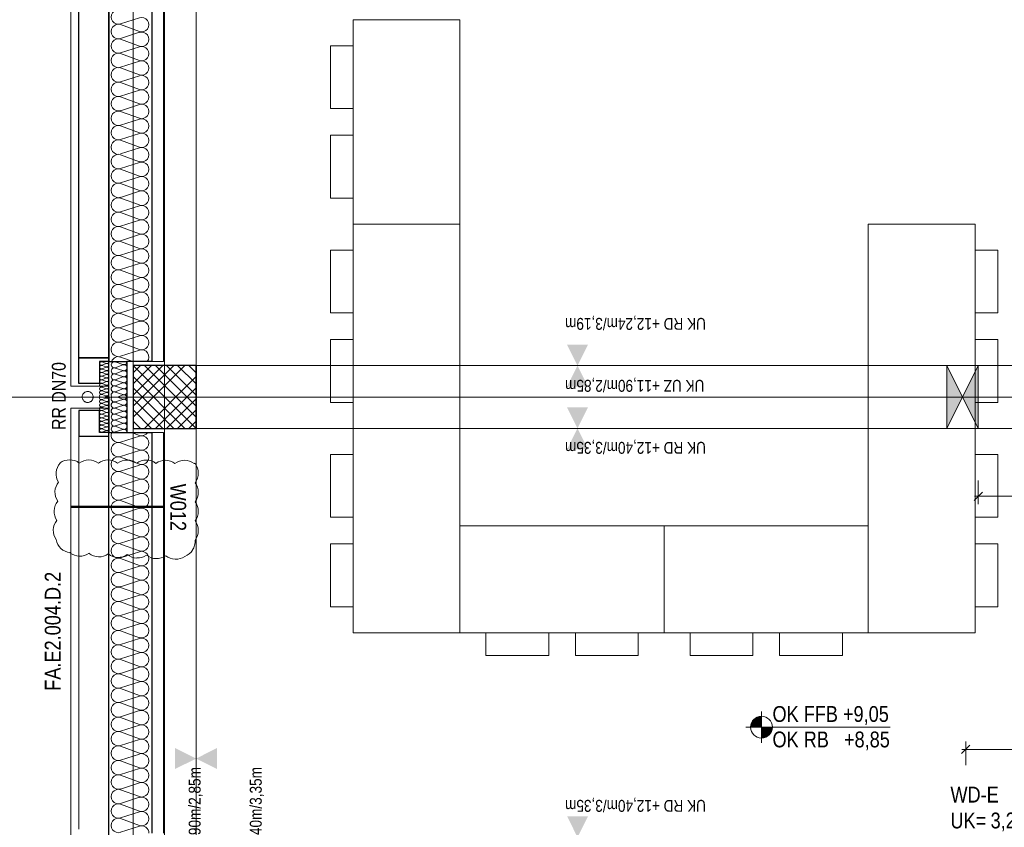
# Model space of a CAD drawing. Extents: x -420 to 300, y 62 to 1112.
# Tile 229 of 256: x -321 to -195, y 780 to 882. Entities that reach past the tile are written whole.
import ezdxf
from ezdxf.lldxf.tags import DXFTag

# ---------------------------------------------------------------- set-up
doc = ezdxf.new("R2010")
doc.units = 0
doc.layers.get('0').update_dxf_attribs({"lineweight": 13})
for name, color, linetype, lineweight, true_color in [('30 -33 Aussenwände- 3 Aussenstützen', 7, 'Continuous', 50, 0x0000dd), ('30 -33 Aussenwände- 7 Fassade_ Elemente', 7, 'Continuous', 9, 0x00aacc), ('30 -34 Innenwände- 11 Durchbruch', 4, 'Continuous', 9, 0x00ffff), ('30 -35 Decken- 1 Konstruktion-Träger- Stahlbeton', 7, 'Continuous', 13, 0x33aa00), ('60- 61 allgemeine Ausstattung- 1 Möbel', 9, 'Continuous', 9, 0x808080), ('70 -72 Beschriftung- 1 Beschriftung allgemein', 7, 'Continuous', 9, 0xff6633), ('70 -76 Bemaßung- 2 Allgemein', 9, 'Continuous', 5, 0x808080), ('70 -77 Revision- 2 Wolken', 7, 'Continuous', 18, 0x944cff)]:
    doc.layers.add(name, color=color, linetype=linetype, lineweight=lineweight, true_color=true_color)
for name, color, linetype, lineweight in [('40 -41 Abwasser_Wasser_Gas- 2 Wasser-1', 7, 'Continuous', 15), ('70 -71 Achsen- 1 Gebäudeachsen', 7, 'STRICHPUNKT2-A06CPUWML0', 18), ('70 -72 Beschriftung- 5 Höhenkoten-A06CPUWJL0', 7, 'Continuous', 15), ('70 -75 Raumstempel- 3 Wandstempel', 7, 'Continuous', 50)]:
    doc.layers.add(name, color=color, linetype=linetype, lineweight=lineweight)
doc.styles.get("Standard").update_dxf_attribs({"font": 'ARIALN.TTF'})
tags = doc.linetypes.add('grob-A06CPUWHL0', pattern=[14, 3, -8, 3]).pattern_tags.tags
tags[8:9] = [DXFTag(74, 4), DXFTag(75, 0), DXFTag(340, '0'), DXFTag(46, 0.0), DXFTag(50, 0.0), DXFTag(44, 0.0), DXFTag(45, 0.0)]
tags[6:7] = [DXFTag(74, 4), DXFTag(75, 0), DXFTag(340, '0'), DXFTag(46, 0.0), DXFTag(50, 0.0), DXFTag(44, 0.0), DXFTag(45, 0.0)]
tags[4:5] = [DXFTag(74, 4), DXFTag(75, 0), DXFTag(340, '0'), DXFTag(46, 0.0), DXFTag(50, 0.0), DXFTag(44, 0.0), DXFTag(45, 0.0)]
tags = doc.linetypes.add('STRICHPUNKT2-A06CPUWML0', pattern=[12.7, 6.35, -3.175, 0, -3.175]).pattern_tags.tags
tags[10:11] = [DXFTag(74, 4), DXFTag(75, 0), DXFTag(340, '0'), DXFTag(46, 0.0), DXFTag(50, 0.0), DXFTag(44, 0.0), DXFTag(45, 0.0)]
tags[8:9] = [DXFTag(74, 4), DXFTag(75, 0), DXFTag(340, '0'), DXFTag(46, 0.0), DXFTag(50, 0.0), DXFTag(44, 0.0), DXFTag(45, 0.0)]
tags[6:7] = [DXFTag(74, 4), DXFTag(75, 0), DXFTag(340, '0'), DXFTag(46, 0.0), DXFTag(50, 0.0), DXFTag(44, 0.0), DXFTag(45, 0.0)]
tags[4:5] = [DXFTag(74, 4), DXFTag(75, 0), DXFTag(340, '0'), DXFTag(46, 0.0), DXFTag(50, 0.0), DXFTag(44, 0.0), DXFTag(45, 0.0)]

# ---------------------------------------------------------------- blocks, each defined once
blk = doc.blocks.new('Referenz-A06CPUWNL0', base_point=(-395.24, 76.95))
at = {"layer": '30 -33 Aussenwände- 3 Aussenstützen', "color": 0, "lineweight": 9}
for p, q in [((-306.3, 838.45), (-298.3, 830.45)), ((-299.71, 838.45), (-306.3, 831.87)), ((-301.13, 838.45), (-306.3, 833.28)), ((-302.54, 838.45), (-306.3, 834.7)), ((-303.95, 838.45), (-306.3, 836.11)), ((-305.37, 838.45), (-306.3, 837.52)), ((-304.88, 838.45), (-298.3, 831.87)), ((-303.47, 838.45), (-298.3, 833.28)), ((-302.06, 838.45), (-298.3, 834.7)), ((-300.64, 838.45), (-298.3, 836.11)), ((-299.23, 838.45), (-298.3, 837.52)), ((-306.3, 837.04), (-299.71, 830.45)), ((-298.3, 837.04), (-304.88, 830.45)), ((-306.3, 835.62), (-301.13, 830.45)), ((-298.3, 835.62), (-303.47, 830.45)), ((-302.3, 835.45), (-302.3, 833.45)), ((-306.3, 834.21), (-302.54, 830.45)), ((-303.3, 834.45), (-301.3, 834.45)), ((-298.3, 834.21), (-302.06, 830.45)), ((-306.3, 832.8), (-303.95, 830.45)), ((-298.3, 832.8), (-300.64, 830.45)), ((-306.3, 831.38), (-305.37, 830.45)), ((-298.3, 831.38), (-299.23, 830.45))]:
    blk.add_line(p, q, dxfattribs=at)
at = {"layer": '30 -33 Aussenwände- 3 Aussenstützen', "color": 0, "linetype": 'Continuous', "lineweight": 25, "ltscale": 0.25}
for p, q in [((-298.3, 838.45), (-306.3, 838.45)), ((-306.3, 838.45), (-306.3, 830.45)), ((-298.3, 830.45), (-298.3, 838.45)), ((-306.3, 830.45), (-298.3, 830.45))]:
    blk.add_line(p, q, dxfattribs=at)
at = {"layer": '30 -33 Aussenwände- 7 Fassade_ Elemente', "color": 0, "linetype": 'Continuous', "lineweight": 25, "ltscale": 0.25}
for p, q in [((-309.4, 834.45), (-309.4, 999.45)), ((-313.24, 839.45), (-313.24, 994.45)), ((-309.4, 994.45), (-309.4, 839.45)), ((-303.94, 994.95), (-303.94, 838.95)), ((-309.4, 839.45), (-313.24, 839.45)), ((-313.24, 836.15), (-313.24, 839.45)), ((-313.24, 839.45), (-309.4, 839.45)), ((-309.4, 838.95), (-310.6, 838.95)), ((-310.6, 838.95), (-310.6, 836.15)), ((-309.4, 839.45), (-309.4, 838.95)), ((-309.4, 834.45), (-309.4, 838.95)), ((-309.4, 838.95), (-307.1, 838.95)), ((-303.94, 838.95), (-307.1, 838.95)), ((-307.1, 838.95), (-307.1, 834.45)), ((-307.1, 838.95), (-307.1, 834.45)), ((-310.6, 836.15), (-313.24, 836.15)), ((-309.4, 774.45), (-309.4, 834.45)), ((-309.4, 834.45), (-309.4, 829.95)), ((-307.1, 834.45), (-307.1, 829.95)), ((-310.6, 832.75), (-313.24, 832.75)), ((-313.24, 832.75), (-313.24, 829.45)), ((-310.6, 829.95), (-310.6, 832.75)), ((-309.4, 829.95), (-310.6, 829.95)), ((-309.4, 829.45), (-309.4, 829.95)), ((-309.4, 829.95), (-307.1, 829.95)), ((-307.1, 829.95), (-303.94, 829.95)), ((-303.94, 829.95), (-303.94, 778.95)), ((-313.24, 829.45), (-309.4, 829.45))]:
    blk.add_line(p, q, dxfattribs=at)
at = {"layer": '30 -33 Aussenwände- 7 Fassade_ Elemente', "color": 0, "linetype": 'Continuous', "ltscale": 0.13}
for p, q in [((-314.24, 998.05), (-314.24, 835.85)), ((-302.44, 838.95), (-302.44, 994.95)), ((-307.9, 881.92), (-305.5, 882.69)), ((-305.5, 880.94), (-307.9, 881.83)), ((-307.9, 880.08), (-305.5, 880.85)), ((-305.5, 879.1), (-307.9, 879.99)), ((-307.9, 878.24), (-305.5, 879.01)), ((-305.5, 877.26), (-307.9, 878.15)), ((-307.9, 876.4), (-305.5, 877.17)), ((-305.5, 875.42), (-307.9, 876.31)), ((-307.9, 874.56), (-305.5, 875.33)), ((-305.5, 873.58), (-307.9, 874.47)), ((-307.9, 872.72), (-305.5, 873.49)), ((-305.5, 871.75), (-307.9, 872.63)), ((-307.9, 870.88), (-305.5, 871.66)), ((-305.5, 869.91), (-307.9, 870.79)), ((-307.9, 869.05), (-305.5, 869.82)), ((-305.5, 868.07), (-307.9, 868.96)), ((-307.9, 867.21), (-305.5, 867.98)), ((-305.5, 866.23), (-307.9, 867.12)), ((-307.9, 865.37), (-305.5, 866.14)), ((-305.5, 864.39), (-307.9, 865.28)), ((-307.9, 863.53), (-305.5, 864.3)), ((-305.5, 862.55), (-307.9, 863.44)), ((-307.9, 861.69), (-305.5, 862.46)), ((-305.5, 860.72), (-307.9, 861.6)), ((-307.9, 859.85), (-305.5, 860.63)), ((-305.5, 858.88), (-307.9, 859.76)), ((-307.9, 858.02), (-305.5, 858.79)), ((-305.5, 857.04), (-307.9, 857.93)), ((-307.9, 856.18), (-305.5, 856.95)), ((-305.5, 855.2), (-307.9, 856.09)), ((-307.9, 854.34), (-305.5, 855.11)), ((-305.5, 853.36), (-307.9, 854.25)), ((-307.9, 852.5), (-305.5, 853.27)), ((-305.5, 851.52), (-307.9, 852.41)), ((-307.9, 850.66), (-305.5, 851.43)), ((-305.5, 849.68), (-307.9, 850.57)), ((-307.9, 848.82), (-305.5, 849.59)), ((-305.5, 847.85), (-307.9, 848.73)), ((-307.9, 846.98), (-305.5, 847.76)), ((-305.5, 846.01), (-307.9, 846.89)), ((-307.9, 845.15), (-305.5, 845.92)), ((-305.5, 844.17), (-307.9, 845.06)), ((-307.9, 843.31), (-305.5, 844.08)), ((-307.9, 843.31), (-305.5, 844.08)), ((-305.5, 842.33), (-307.9, 843.22)), ((-305.5, 842.33), (-307.9, 843.22)), ((-307.9, 841.47), (-305.5, 842.24)), ((-307.9, 841.47), (-305.5, 842.24)), ((-305.5, 840.49), (-307.9, 841.38)), ((-307.9, 839.63), (-305.5, 840.4)), ((-309.7, 838.73), (-310.3, 838.92)), ((-309.4, 838.95), (-302.44, 838.95)), ((-309.4, 835.85), (-309.4, 838.95)), ((-307.6, 838.58), (-308.6, 838.91)), ((-307.9, 839.54), (-306.31, 838.95)), ((-310.3, 838.49), (-309.7, 838.71)), ((-309.7, 838.27), (-310.3, 838.46)), ((-309.7, 838.27), (-310.3, 838.46)), ((-310.3, 838.03), (-309.7, 838.25)), ((-310.3, 838.03), (-309.7, 838.25)), ((-309.7, 837.81), (-310.3, 838)), ((-310.3, 837.57), (-309.7, 837.79)), ((-309.7, 837.35), (-310.3, 837.55)), ((-308.6, 838.18), (-307.6, 838.55)), ((-307.6, 837.82), (-308.6, 838.14)), ((-307.6, 837.82), (-308.6, 838.14)), ((-308.6, 837.41), (-307.6, 837.78)), ((-308.6, 837.41), (-307.6, 837.78)), ((-310.3, 837.11), (-309.7, 837.33)), ((-309.7, 836.89), (-310.3, 837.09)), ((-310.3, 836.65), (-309.7, 836.87)), ((-309.7, 836.43), (-310.3, 836.63)), ((-310.3, 836.19), (-309.7, 836.41)), ((-307.6, 837.05), (-308.6, 837.37)), ((-308.6, 836.64), (-307.6, 837.01)), ((-307.6, 836.29), (-308.6, 836.61)), ((-307.6, 836.29), (-308.6, 836.61)), ((-308.6, 835.88), (-307.6, 836.25)), ((-308.6, 835.88), (-307.6, 836.25)), ((-314.24, 835.85), (-309.4, 835.85)), ((-309.7, 835.97), (-310.3, 836.17)), ((-310.3, 835.73), (-309.7, 835.95)), ((-309.7, 835.51), (-310.3, 835.71)), ((-309.7, 835.51), (-310.3, 835.71)), ((-310.3, 835.27), (-309.7, 835.49)), ((-310.3, 835.27), (-309.7, 835.49)), ((-309.7, 835.05), (-310.3, 835.25)), ((-309.7, 835.05), (-310.3, 835.25)), ((-310.29, 834.81), (-309.7, 835.03)), ((-307.6, 835.52), (-308.6, 835.84)), ((-307.6, 835.52), (-308.6, 835.84)), ((-308.6, 835.11), (-307.6, 835.48)), ((-307.6, 834.75), (-308.6, 835.07)), ((-302.3, 835.45), (-302.3, 833.45)), ((-302.3, 835.45), (-302.3, 833.45)), ((-309.7, 833.85), (-310.3, 833.66)), ((-309.69, 834.59), (-310.29, 834.79)), ((-309.69, 834.31), (-310.29, 834.12)), ((-310.29, 834.1), (-309.7, 833.87)), ((-309.69, 834.57), (-310.02, 834.45)), ((-309.69, 834.33), (-310.02, 834.45)), ((-307.6, 834.15), (-308.6, 833.83)), ((-308.6, 833.79), (-307.6, 833.42)), ((-307.6, 834.72), (-308.31, 834.45)), ((-307.6, 834.19), (-308.31, 834.45)), ((-303.3, 834.45), (-301.3, 834.45)), ((-303.3, 834.45), (-301.3, 834.45)), ((-309.4, 833.05), (-314.24, 833.05)), ((-314.24, 833.05), (-314.24, 775.85)), ((-310.3, 833.64), (-309.7, 833.42)), ((-309.7, 833.39), (-310.3, 833.2)), ((-310.3, 833.18), (-309.7, 832.96)), ((-309.7, 832.93), (-310.3, 832.74)), ((-310.3, 832.72), (-309.7, 832.5)), ((-309.7, 832.47), (-310.3, 832.28)), ((-309.4, 829.95), (-309.4, 833.05)), ((-307.6, 833.39), (-308.6, 833.07)), ((-308.6, 833.03), (-307.6, 832.66)), ((-307.6, 832.62), (-308.6, 832.3)), ((-310.3, 832.26), (-309.7, 832.04)), ((-309.7, 832.01), (-310.3, 831.82)), ((-310.3, 831.8), (-309.7, 831.58)), ((-309.7, 831.55), (-310.3, 831.36)), ((-310.3, 831.34), (-309.7, 831.12)), ((-308.6, 832.26), (-307.6, 831.89)), ((-307.6, 831.86), (-308.6, 831.53)), ((-308.6, 831.5), (-307.6, 831.13)), ((-309.7, 831.09), (-310.3, 830.9)), ((-310.3, 830.88), (-309.7, 830.66)), ((-309.7, 830.63), (-310.3, 830.44)), ((-310.3, 830.42), (-309.7, 830.2)), ((-309.7, 830.18), (-310.3, 829.98)), ((-302.44, 829.95), (-309.4, 829.95)), ((-307.6, 831.09), (-308.6, 830.77)), ((-308.6, 830.73), (-307.6, 830.36)), ((-307.6, 830.32), (-308.6, 830)), ((-305.5, 829.57), (-306.53, 829.95)), ((-302.44, 778.95), (-302.44, 829.95)), ((-313.24, 779.45), (-313.24, 829.45)), ((-313.24, 829.45), (-309.4, 829.45)), ((-309.4, 829.45), (-309.4, 779.45)), ((-305.5, 829.48), (-307.9, 828.71)), ((-307.9, 828.62), (-305.5, 827.73)), ((-305.5, 827.64), (-307.9, 826.87)), ((-307.9, 826.78), (-305.5, 825.89)), ((-305.5, 825.8), (-307.9, 825.03)), ((-307.9, 824.94), (-305.5, 824.06)), ((-305.5, 823.97), (-307.9, 823.19)), ((-307.9, 823.1), (-305.5, 822.22)), ((-305.5, 822.13), (-307.9, 821.36)), ((-307.9, 821.27), (-305.5, 820.38)), ((-305.5, 820.29), (-307.9, 819.52)), ((-307.9, 819.43), (-305.5, 818.54)), ((-305.5, 818.45), (-307.9, 817.68)), ((-307.9, 817.59), (-305.5, 816.7)), ((-305.5, 816.61), (-307.9, 815.84)), ((-307.9, 815.75), (-305.5, 814.86)), ((-305.5, 814.77), (-307.9, 814)), ((-307.9, 813.91), (-305.5, 813.02)), ((-305.5, 812.93), (-307.9, 812.16)), ((-307.9, 812.07), (-305.5, 811.19)), ((-305.5, 811.1), (-307.9, 810.32)), ((-307.9, 810.23), (-305.5, 809.35)), ((-305.5, 809.26), (-307.9, 808.49)), ((-307.9, 808.4), (-305.5, 807.51)), ((-305.5, 807.42), (-307.9, 806.65)), ((-307.9, 806.56), (-305.5, 805.67)), ((-305.5, 805.58), (-307.9, 804.81)), ((-307.9, 804.72), (-305.5, 803.83)), ((-305.5, 803.74), (-307.9, 802.97)), ((-307.9, 802.88), (-305.5, 801.99)), ((-305.5, 801.9), (-307.9, 801.13)), ((-307.9, 801.04), (-305.5, 800.15)), ((-305.5, 800.06), (-307.9, 799.29)), ((-307.9, 799.2), (-305.5, 798.32)), ((-305.5, 798.23), (-307.9, 797.45)), ((-307.9, 797.36), (-305.5, 796.48)), ((-305.5, 796.39), (-307.9, 795.62)), ((-307.9, 795.53), (-305.5, 794.64)), ((-305.5, 794.55), (-307.9, 793.78)), ((-307.9, 793.69), (-305.5, 792.8)), ((-305.5, 792.71), (-307.9, 791.94)), ((-307.9, 791.85), (-305.5, 790.96)), ((-305.5, 790.87), (-307.9, 790.1)), ((-307.9, 790.01), (-305.5, 789.12)), ((-305.5, 789.03), (-307.9, 788.26)), ((-307.9, 788.17), (-305.5, 787.28)), ((-305.5, 787.19), (-307.9, 786.42)), ((-307.9, 786.33), (-305.5, 785.45)), ((-305.5, 785.36), (-307.9, 784.58)), ((-307.9, 784.49), (-305.5, 783.61)), ((-305.5, 783.52), (-307.9, 782.75)), ((-307.9, 782.66), (-305.5, 781.77)), ((-305.5, 781.68), (-307.9, 780.91)), ((-307.9, 780.82), (-305.5, 779.93)), ((-305.5, 779.84), (-307.9, 779.07))]:
    blk.add_line(p, q, dxfattribs=at)
for centre, major_axis, end_param in [((-308.18, 882.79), (0.282, 0.874), 3.764652), ((-305.22, 881.81), (-0.282, -0.874), 3.765224), ((-308.18, 880.95), (0.282, 0.874), 3.764652), ((-308.18, 879.11), (0.282, 0.874), 3.764652), ((-305.22, 879.97), (-0.282, -0.874), 3.765224), ((-305.22, 878.14), (-0.282, -0.874), 3.765224), ((-308.18, 877.27), (0.282, 0.874), 3.764652), ((-308.18, 875.44), (0.282, 0.874), 3.764652), ((-305.22, 876.3), (-0.282, -0.874), 3.765224), ((-305.22, 874.46), (-0.282, -0.874), 3.765224), ((-308.18, 873.6), (0.282, 0.874), 3.764652), ((-308.18, 871.76), (0.282, 0.874), 3.764652), ((-305.22, 872.62), (-0.282, -0.874), 3.765224), ((-305.22, 870.78), (-0.282, -0.874), 3.765224), ((-308.18, 869.92), (0.282, 0.874), 3.764652), ((-308.18, 868.08), (0.282, 0.874), 3.764652), ((-305.22, 868.94), (-0.282, -0.874), 3.765224), ((-305.22, 867.1), (-0.282, -0.874), 3.765224), ((-308.18, 866.24), (0.282, 0.874), 3.764652), ((-308.18, 864.41), (0.282, 0.874), 3.764652), ((-305.22, 865.27), (-0.282, -0.874), 3.765224), ((-305.22, 863.43), (-0.282, -0.874), 3.765224), ((-308.18, 862.57), (0.282, 0.874), 3.764652), ((-305.22, 861.59), (-0.282, -0.874), 3.765224), ((-308.18, 860.73), (0.282, 0.874), 3.764652), ((-305.22, 859.75), (-0.282, -0.874), 3.765224), ((-308.18, 858.89), (0.282, 0.874), 3.764652), ((-305.22, 857.91), (-0.282, -0.874), 3.765224), ((-308.18, 857.05), (0.282, 0.874), 3.764652), ((-305.22, 856.07), (-0.282, -0.874), 3.765224), ((-308.18, 855.21), (0.282, 0.874), 3.764652), ((-305.22, 854.24), (-0.282, -0.874), 3.765224), ((-308.18, 853.37), (0.282, 0.874), 3.764652), ((-308.18, 851.54), (0.282, 0.874), 3.764652), ((-305.22, 852.4), (-0.282, -0.874), 3.765224), ((-305.22, 850.56), (-0.282, -0.874), 3.765224), ((-308.18, 849.7), (0.282, 0.874), 3.764652), ((-308.18, 847.86), (0.282, 0.874), 3.764652), ((-305.22, 848.72), (-0.282, -0.874), 3.765224), ((-305.22, 846.88), (-0.282, -0.874), 3.765224), ((-308.18, 846.02), (0.282, 0.874), 3.764652), ((-308.18, 844.18), (0.282, 0.874), 3.764652), ((-308.18, 844.18), (0.282, 0.874), 1.254884), ((-305.22, 845.04), (-0.282, -0.874), 3.765224), ((-308.18, 844.18), (-0.744, 0.539), 1.254884), ((-305.22, 843.2), (-0.282, -0.874), 3.765224), ((-305.22, 843.2), (0.744, 0.539), 1.255075), ((-305.22, 843.2), (0.744, -0.539), 1.255075), ((-308.18, 842.34), (0.282, 0.874), 3.764652), ((-308.18, 842.34), (-0.744, 0.539), 1.254884), ((-308.18, 844.18), (-0.744, -0.539), 1.254884), ((-308.18, 842.34), (0.282, 0.874), 1.254884), ((-305.22, 843.2), (-0.282, -0.874), 1.255075), ((-308.18, 842.34), (-0.744, -0.539), 1.254884), ((-308.18, 840.5), (0.282, 0.874), 1.254884), ((-305.22, 841.37), (-0.282, -0.874), 3.765224), ((-305.22, 841.37), (0.744, 0.539), 1.255075), ((-305.22, 841.37), (0.744, -0.539), 1.255075), ((-308.18, 840.5), (-0.744, 0.539), 1.254884), ((-305.22, 841.37), (-0.282, -0.874), 1.255075), ((-305.22, 839.53), (0.717, -0.574), 2.557098), ((-310.37, 838.71), (0.07, 0.219), 3.765224), ((-309.63, 838.95), (-0.07, -0.219), 1.896254), ((-309.63, 838.49), (-0.07, -0.219), 3.764652), ((-309.63, 838.49), (-0.07, -0.219), 3.764652), ((-308.72, 838.54), (0.117, 0.364), 3.765224), ((-308.18, 838.67), (0.282, 0.874), 1.563745), ((-308.18, 840.5), (-0.744, -0.539), 1.254884), ((-307.48, 838.95), (-0.117, -0.364), 1.896254), ((-310.37, 838.25), (0.07, 0.219), 3.765224), ((-310.37, 838.25), (0.07, 0.219), 3.765224), ((-310.37, 837.79), (0.07, 0.219), 3.765224), ((-310.37, 837.33), (0.07, 0.219), 3.765224), ((-309.63, 838.03), (-0.07, -0.219), 3.764652), ((-309.63, 838.03), (-0.07, -0.219), 3.764652), ((-309.63, 837.57), (-0.07, -0.219), 3.764652), ((-308.72, 837.77), (0.117, 0.364), 3.765224), ((-308.72, 837.77), (0.117, 0.364), 3.765224), ((-307.48, 838.18), (-0.117, -0.364), 3.764652), ((-307.48, 838.18), (-0.117, -0.364), 3.764652), ((-307.48, 837.42), (-0.117, -0.364), 3.764652), ((-307.48, 837.42), (-0.117, -0.364), 3.764652), ((-310.37, 836.87), (0.07, 0.219), 3.765224), ((-310.37, 836.41), (0.07, 0.219), 3.765224), ((-309.63, 837.11), (-0.07, -0.219), 3.764652), ((-309.63, 836.65), (-0.07, -0.219), 3.764652), ((-309.63, 836.19), (-0.07, -0.219), 3.764652), ((-308.72, 837.01), (0.117, 0.364), 3.765224), ((-308.72, 836.24), (0.117, 0.364), 3.765224), ((-308.72, 836.24), (-0.31, 0.225), 1.255075), ((-308.72, 836.24), (0.117, 0.364), 1.255075), ((-307.48, 836.65), (-0.117, -0.364), 3.764652), ((-307.48, 836.65), (0.31, 0.225), 1.254884), ((-307.48, 836.65), (-0.117, -0.364), 1.254884), ((-307.48, 835.88), (-0.117, -0.364), 3.764652), ((-307.48, 835.88), (0.31, 0.225), 1.254884), ((-307.48, 836.65), (0.31, -0.225), 1.254884), ((-310.37, 835.95), (0.07, 0.219), 3.765224), ((-310.37, 835.49), (0.07, 0.219), 3.765224), ((-310.37, 835.49), (-0.186, 0.135), 1.255075), ((-310.37, 835.03), (0.07, 0.219), 3.765224), ((-310.37, 835.03), (-0.186, 0.135), 1.255075), ((-310.37, 835.49), (0.07, 0.219), 1.255075), ((-310.37, 835.49), (-0.186, -0.135), 1.255075), ((-310.37, 835.03), (0.07, 0.219), 1.255075), ((-309.63, 835.73), (-0.07, -0.219), 3.764652), ((-309.63, 835.73), (0.186, 0.135), 1.254884), ((-309.63, 835.73), (-0.07, -0.219), 1.254884), ((-309.62, 835.27), (-0.07, -0.219), 3.764652), ((-309.62, 835.27), (0.186, 0.135), 1.254884), ((-309.62, 835.27), (-0.07, -0.219), 1.254884), ((-309.62, 834.81), (0.186, 0.135), 1.254884), ((-309.63, 835.73), (0.186, -0.135), 1.254884), ((-309.62, 835.27), (0.186, -0.135), 1.254884), ((-308.72, 834.71), (0.117, 0.364), 2.619647), ((-308.72, 835.48), (0.117, 0.364), 3.765224), ((-308.72, 835.48), (-0.31, 0.225), 1.255075), ((-308.72, 836.24), (-0.31, -0.225), 1.255075), ((-308.72, 835.48), (0.117, 0.364), 1.255075), ((-308.72, 835.48), (-0.31, -0.225), 1.255075), ((-307.48, 835.88), (-0.117, -0.364), 1.254884), ((-307.48, 835.12), (0.31, 0.225), 1.254884), ((-307.48, 835.88), (0.31, -0.225), 1.254884), ((-307.48, 835.12), (0.31, -0.225), 1.254884), ((-310.37, 834.57), (0.07, 0.219), 2.411197), ((-310.37, 834.34), (-0.198, 0.116), 2.411197), ((-310.37, 833.88), (0.071, 0.219), 3.765224), ((-310.37, 833.88), (-0.186, 0.135), 1.255075), ((-310.37, 835.03), (-0.186, -0.135), 1.255075), ((-310.37, 833.88), (0.071, 0.219), 1.255075), ((-310.37, 833.88), (-0.186, -0.135), 1.255075), ((-309.62, 834.09), (-0.071, -0.219), 1.254884), ((-309.62, 833.63), (-0.071, -0.219), 3.764652), ((-309.62, 833.63), (0.186, 0.135), 1.254884), ((-309.62, 834.81), (-0.07, -0.219), 1.254884), ((-309.62, 834.35), (0.207, 0.1), 1.434048), ((-309.62, 834.55), (-0.071, -0.219), 1.434048), ((-309.62, 834.09), (0.186, 0.135), 1.254884), ((-309.62, 834.81), (0.186, -0.135), 1.254884), ((-309.62, 834.09), (0.186, -0.135), 1.254884), ((-309.62, 833.63), (0.186, -0.135), 1.254884), ((-308.72, 834.2), (-0.283, 0.257), 2.619647), ((-308.72, 833.43), (0.117, 0.364), 3.765224), ((-308.72, 833.43), (0.117, 0.364), 1.255075), ((-307.48, 835.12), (-0.117, -0.364), 1.254884), ((-307.48, 834.35), (0.369, 0.102), 1.613483), ((-307.48, 834.56), (-0.117, -0.364), 1.613483), ((-307.48, 833.79), (0.31, 0.225), 1.254884), ((-307.48, 833.79), (0.31, -0.225), 1.254884), ((-310.37, 833.42), (0.071, 0.219), 3.765224), ((-310.37, 833.42), (-0.186, 0.135), 1.255075), ((-310.37, 832.96), (0.071, 0.219), 3.765224), ((-310.37, 832.5), (0.071, 0.219), 3.765224), ((-310.37, 833.42), (0.071, 0.219), 1.255075), ((-310.37, 833.42), (-0.186, -0.135), 1.255075), ((-309.62, 833.63), (-0.071, -0.219), 1.254884), ((-309.63, 833.17), (-0.071, -0.219), 3.764652), ((-309.63, 833.17), (0.186, 0.135), 1.254884), ((-309.63, 833.17), (-0.071, -0.219), 1.254884), ((-309.63, 832.71), (-0.071, -0.219), 3.764652), ((-309.63, 832.25), (-0.071, -0.219), 3.764652), ((-309.63, 833.17), (0.186, -0.135), 1.254884), ((-308.72, 833.43), (-0.31, 0.225), 1.255075), ((-308.72, 832.66), (0.117, 0.364), 3.765224), ((-308.72, 832.66), (-0.31, 0.225), 1.255075), ((-308.72, 833.43), (-0.31, -0.225), 1.255075), ((-308.72, 832.66), (0.117, 0.364), 1.255075), ((-307.48, 833.79), (-0.117, -0.364), 1.254884), ((-307.48, 833.02), (-0.117, -0.364), 3.764652), ((-307.48, 833.02), (0.31, 0.225), 1.254884), ((-307.48, 833.02), (-0.117, -0.364), 1.254884), ((-307.48, 832.26), (-0.117, -0.364), 3.764652), ((-307.48, 832.26), (0.31, 0.225), 1.254884), ((-307.48, 833.02), (0.31, -0.225), 1.254884), ((-307.48, 832.26), (0.31, -0.225), 1.254884), ((-310.37, 832.04), (0.071, 0.219), 3.765224), ((-310.37, 831.58), (0.071, 0.219), 3.765224), ((-310.37, 831.12), (0.071, 0.219), 3.765224), ((-309.63, 831.8), (-0.071, -0.219), 3.764652), ((-309.63, 831.34), (-0.071, -0.219), 3.764652), ((-308.72, 831.9), (0.117, 0.364), 3.765224), ((-308.72, 831.13), (0.117, 0.364), 3.765224), ((-308.72, 832.66), (-0.31, -0.225), 1.255075), ((-307.48, 832.26), (-0.117, -0.364), 1.254884), ((-307.48, 831.49), (-0.117, -0.364), 3.764652), ((-310.37, 830.66), (0.071, 0.219), 3.765224), ((-310.37, 830.2), (0.071, 0.219), 3.765224), ((-309.63, 830.88), (-0.071, -0.219), 3.764652), ((-309.63, 830.42), (-0.071, -0.219), 3.764652), ((-309.63, 829.96), (0.23, -0.003), 1.896254), ((-308.18, 829.58), (-0.841, 0.37), 2.296882), ((-308.72, 830.37), (0.117, 0.364), 3.765224), ((-307.48, 830.72), (-0.117, -0.364), 3.764652), ((-307.48, 829.96), (0.383, -0.005), 1.896254), ((-305.22, 830.44), (-0.282, -0.874), 1.317565), ((-308.18, 827.75), (0.282, 0.874), 3.765224), ((-308.18, 827.75), (0.282, 0.874), 1.255075), ((-305.22, 828.61), (0.744, 0.539), 1.254884), ((-305.22, 828.61), (0.744, -0.539), 1.254884), ((-308.18, 827.75), (-0.744, 0.539), 1.255075), ((-305.22, 828.61), (-0.282, -0.874), 1.254884), ((-305.22, 826.77), (-0.282, -0.874), 3.764652), ((-305.22, 826.77), (0.744, 0.539), 1.254884), ((-308.18, 825.91), (0.282, 0.874), 3.765224), ((-308.18, 825.91), (-0.744, 0.539), 1.255075), ((-308.18, 827.75), (-0.744, -0.539), 1.255075), ((-308.18, 825.91), (0.282, 0.874), 1.255075), ((-305.22, 826.77), (-0.282, -0.874), 1.254884), ((-305.22, 826.77), (0.744, -0.539), 1.254884), ((-308.18, 824.07), (0.282, 0.874), 3.765224), ((-308.18, 825.91), (-0.744, -0.539), 1.255075), ((-305.22, 824.93), (-0.282, -0.874), 3.764652), ((-305.22, 824.93), (0.744, 0.539), 1.254884), ((-305.22, 824.93), (0.744, -0.539), 1.254884), ((-305.22, 824.93), (-0.282, -0.874), 1.254884), ((-305.22, 823.09), (-0.282, -0.874), 3.764652), ((-308.18, 822.23), (0.282, 0.874), 3.765224), ((-308.18, 820.39), (0.282, 0.874), 3.765224), ((-305.22, 821.25), (-0.282, -0.874), 3.764652), ((-305.22, 819.41), (-0.282, -0.874), 3.764652), ((-308.18, 818.55), (0.282, 0.874), 3.765224), ((-308.18, 816.71), (0.282, 0.874), 3.765224), ((-305.22, 817.58), (-0.282, -0.874), 3.764652), ((-305.22, 815.74), (-0.282, -0.874), 3.764652), ((-308.18, 814.88), (0.282, 0.874), 3.765224), ((-308.18, 813.04), (0.282, 0.874), 3.765224), ((-305.22, 813.9), (-0.282, -0.874), 3.764652), ((-305.22, 812.06), (-0.282, -0.874), 3.764652), ((-308.18, 811.2), (0.282, 0.874), 3.765224), ((-305.22, 810.22), (-0.282, -0.874), 3.764652), ((-308.18, 809.36), (0.282, 0.874), 3.765224), ((-305.22, 808.38), (-0.282, -0.874), 3.764652), ((-308.18, 807.52), (0.282, 0.874), 3.765224), ((-305.22, 806.54), (-0.282, -0.874), 3.764652), ((-308.18, 805.68), (0.282, 0.874), 3.765224), ((-305.22, 804.71), (-0.282, -0.874), 3.764652), ((-308.18, 803.84), (0.282, 0.874), 3.765224), ((-305.22, 802.87), (-0.282, -0.874), 3.764652), ((-308.18, 802.01), (0.282, 0.874), 3.765224), ((-308.18, 800.17), (0.282, 0.874), 3.765224), ((-305.22, 801.03), (-0.282, -0.874), 3.764652), ((-305.22, 799.19), (-0.282, -0.874), 3.764652), ((-308.18, 798.33), (0.282, 0.874), 3.765224), ((-308.18, 796.49), (0.282, 0.874), 3.765224), ((-305.22, 797.35), (-0.282, -0.874), 3.764652), ((-305.22, 795.51), (-0.282, -0.874), 3.764652), ((-308.18, 794.65), (0.282, 0.874), 3.765224), ((-308.18, 792.81), (0.282, 0.874), 3.765224), ((-305.22, 793.67), (-0.282, -0.874), 3.764652), ((-305.22, 791.84), (-0.282, -0.874), 3.764652), ((-308.18, 790.97), (0.282, 0.874), 3.765224), ((-308.18, 789.14), (0.282, 0.874), 3.765224), ((-305.22, 790), (-0.282, -0.874), 3.764652), ((-305.22, 788.16), (-0.282, -0.874), 3.764652), ((-308.18, 787.3), (0.282, 0.874), 3.765224), ((-308.18, 785.46), (0.282, 0.874), 3.765224), ((-305.22, 786.32), (-0.282, -0.874), 3.764652), ((-305.22, 784.48), (-0.282, -0.874), 3.764652), ((-308.18, 783.62), (0.282, 0.874), 3.765224), ((-305.22, 782.64), (-0.282, -0.874), 3.764652), ((-308.18, 781.78), (0.282, 0.874), 3.765224), ((-305.22, 780.8), (-0.282, -0.874), 3.764652), ((-308.18, 779.94), (0.282, 0.874), 3.765224), ((-305.22, 778.97), (0.918, -0.013), 1.896254)]:
    blk.add_ellipse(centre, major_axis=major_axis, ratio=1, start_param=0, end_param=end_param, dxfattribs=at)
at = {"layer": '30 -34 Innenwände- 11 Durchbruch', "color": 0, "linetype": 'Continuous', "ltscale": 0.13}
for p, q in [((-202.7, 838.45), (-198.7, 838.45)), ((-198.7, 838.45), (-202.7, 830.45)), ((-198.7, 830.45), (-202.7, 838.45)), ((-202.7, 830.45), (-202.7, 838.45)), ((-202.7, 838.45), (-198.7, 830.45)), ((-198.7, 838.45), (-202.7, 830.45)), ((-198.7, 830.45), (-198.7, 838.45)), ((-202.7, 830.45), (-198.7, 830.45))]:
    blk.add_line(p, q, dxfattribs=at)
at = {"layer": '30 -34 Innenwände- 11 Durchbruch', "color": 0, "lineweight": 0}
for points in [[(-202.7, 830.45), (-202.7, 838.45), (-200.7, 834.45)], [(-198.7, 830.45), (-200.7, 834.45), (-198.7, 838.45)]]:
    blk.add_solid(points, dxfattribs=at)
at = {"layer": '30 -35 Decken- 1 Konstruktion-Träger- Stahlbeton', "color": 0, "linetype": 'grob-A06CPUWHL0', "lineweight": -2, "ltscale": 0.13}
for p, q in [((-306.3, 995.45), (-306.3, 778.45)), ((-298.3, 995.45), (-298.3, 778.45)), ((-298.3, 838.45), (-2.3, 838.45)), ((-298.3, 830.45), (-2.3, 830.45))]:
    blk.add_line(p, q, dxfattribs=at)
at = {"layer": '30 -35 Decken- 1 Konstruktion-Träger- Stahlbeton', "color": 0, "lineweight": 35}
blk.add_line((-298.3, 838.45), (-298.3, 830.45), dxfattribs=at)
at = {"layer": '40 -41 Abwasser_Wasser_Gas- 2 Wasser-1', "color": 0, "linetype": 'Continuous', "ltscale": 0.15}
for p, q in [((-312.62, 834.91), (-312.58, 834.96)), ((-312.62, 834.91), (-312.58, 834.96)), ((-312.58, 834.96), (-312.52, 835.01)), ((-312.58, 834.96), (-312.52, 835.01)), ((-312.52, 835.01), (-312.47, 835.05)), ((-312.52, 835.01), (-312.47, 835.05)), ((-312.47, 835.05), (-312.41, 835.08)), ((-312.47, 835.05), (-312.41, 835.08)), ((-312.41, 835.08), (-312.34, 835.11)), ((-312.41, 835.08), (-312.34, 835.11)), ((-312.34, 835.11), (-312.28, 835.13)), ((-312.34, 835.11), (-312.28, 835.13)), ((-312.28, 835.13), (-312.21, 835.14)), ((-312.28, 835.13), (-312.21, 835.14)), ((-312.21, 835.14), (-312.14, 835.15)), ((-312.21, 835.14), (-312.14, 835.15)), ((-312.14, 835.15), (-312.07, 835.15)), ((-312.14, 835.15), (-312.07, 835.15)), ((-312.07, 835.15), (-312.01, 835.15)), ((-312.07, 835.15), (-312.01, 835.15)), ((-312.01, 835.15), (-311.94, 835.14)), ((-312.01, 835.15), (-311.94, 835.14)), ((-311.94, 835.14), (-311.87, 835.12)), ((-311.94, 835.14), (-311.87, 835.12)), ((-311.87, 835.12), (-311.81, 835.09)), ((-311.87, 835.12), (-311.81, 835.09)), ((-311.81, 835.09), (-311.75, 835.06)), ((-311.81, 835.09), (-311.75, 835.06)), ((-311.75, 835.06), (-311.69, 835.02)), ((-311.75, 835.06), (-311.69, 835.02)), ((-311.69, 835.02), (-311.64, 834.98)), ((-311.69, 835.02), (-311.64, 834.98)), ((-311.64, 834.98), (-311.59, 834.93)), ((-311.64, 834.98), (-311.59, 834.93)), ((-312.8, 834.48), (-312.79, 834.54)), ((-312.8, 834.48), (-312.79, 834.54)), ((-312.8, 834.41), (-312.8, 834.48)), ((-312.8, 834.41), (-312.8, 834.48)), ((-312.79, 834.34), (-312.8, 834.41)), ((-312.79, 834.34), (-312.8, 834.41)), ((-312.79, 834.54), (-312.78, 834.61)), ((-312.79, 834.54), (-312.78, 834.61)), ((-312.77, 834.27), (-312.79, 834.34)), ((-312.77, 834.27), (-312.79, 834.34)), ((-312.78, 834.61), (-312.76, 834.68)), ((-312.78, 834.61), (-312.76, 834.68)), ((-312.75, 834.21), (-312.77, 834.27)), ((-312.75, 834.21), (-312.77, 834.27)), ((-312.76, 834.68), (-312.74, 834.74)), ((-312.76, 834.68), (-312.74, 834.74)), ((-312.73, 834.14), (-312.75, 834.21)), ((-312.73, 834.14), (-312.75, 834.21)), ((-312.74, 834.74), (-312.7, 834.8)), ((-312.74, 834.74), (-312.7, 834.8)), ((-312.69, 834.08), (-312.73, 834.14)), ((-312.69, 834.08), (-312.73, 834.14)), ((-312.7, 834.8), (-312.67, 834.86)), ((-312.7, 834.8), (-312.67, 834.86)), ((-312.65, 834.03), (-312.69, 834.08)), ((-312.65, 834.03), (-312.69, 834.08)), ((-312.67, 834.86), (-312.62, 834.91)), ((-312.67, 834.86), (-312.62, 834.91)), ((-312.61, 833.97), (-312.65, 834.03)), ((-312.61, 833.97), (-312.65, 834.03)), ((-312.56, 833.93), (-312.61, 833.97)), ((-312.56, 833.93), (-312.61, 833.97)), ((-312.51, 833.88), (-312.56, 833.93)), ((-312.51, 833.88), (-312.56, 833.93)), ((-312.45, 833.85), (-312.51, 833.88)), ((-312.45, 833.85), (-312.51, 833.88)), ((-312.39, 833.82), (-312.45, 833.85)), ((-312.39, 833.82), (-312.45, 833.85)), ((-312.32, 833.79), (-312.39, 833.82)), ((-312.32, 833.79), (-312.39, 833.82)), ((-312.26, 833.77), (-312.32, 833.79)), ((-312.26, 833.77), (-312.32, 833.79)), ((-312.19, 833.76), (-312.26, 833.77)), ((-312.19, 833.76), (-312.26, 833.77)), ((-312.12, 833.75), (-312.19, 833.76)), ((-312.12, 833.75), (-312.19, 833.76)), ((-312.05, 833.75), (-312.12, 833.75)), ((-312.05, 833.75), (-312.12, 833.75)), ((-311.98, 833.76), (-312.05, 833.75)), ((-311.98, 833.76), (-312.05, 833.75)), ((-311.92, 833.78), (-311.98, 833.76)), ((-311.92, 833.78), (-311.98, 833.76)), ((-311.85, 833.8), (-311.92, 833.78)), ((-311.85, 833.8), (-311.92, 833.78)), ((-311.79, 833.83), (-311.85, 833.8)), ((-311.79, 833.83), (-311.85, 833.8)), ((-311.73, 833.86), (-311.79, 833.83)), ((-311.73, 833.86), (-311.79, 833.83)), ((-311.67, 833.9), (-311.73, 833.86)), ((-311.67, 833.9), (-311.73, 833.86)), ((-311.62, 833.94), (-311.67, 833.9)), ((-311.62, 833.94), (-311.67, 833.9)), ((-311.57, 833.99), (-311.62, 833.94)), ((-311.57, 833.99), (-311.62, 833.94)), ((-311.59, 834.93), (-311.54, 834.88)), ((-311.59, 834.93), (-311.54, 834.88)), ((-311.53, 834.05), (-311.57, 833.99)), ((-311.53, 834.05), (-311.57, 833.99)), ((-311.54, 834.88), (-311.5, 834.82)), ((-311.54, 834.88), (-311.5, 834.82)), ((-311.49, 834.1), (-311.53, 834.05)), ((-311.49, 834.1), (-311.53, 834.05)), ((-311.5, 834.82), (-311.47, 834.76)), ((-311.5, 834.82), (-311.47, 834.76)), ((-311.46, 834.16), (-311.49, 834.1)), ((-311.46, 834.16), (-311.49, 834.1)), ((-311.47, 834.76), (-311.44, 834.7)), ((-311.47, 834.76), (-311.44, 834.7)), ((-311.43, 834.23), (-311.46, 834.16)), ((-311.43, 834.23), (-311.46, 834.16)), ((-311.44, 834.7), (-311.42, 834.63)), ((-311.44, 834.7), (-311.42, 834.63)), ((-311.42, 834.29), (-311.43, 834.23)), ((-311.42, 834.29), (-311.43, 834.23)), ((-311.42, 834.63), (-311.41, 834.57)), ((-311.42, 834.63), (-311.41, 834.57)), ((-311.4, 834.36), (-311.42, 834.29)), ((-311.4, 834.36), (-311.42, 834.29)), ((-311.41, 834.57), (-311.4, 834.5)), ((-311.41, 834.57), (-311.4, 834.5)), ((-311.4, 834.5), (-311.4, 834.43)), ((-311.4, 834.5), (-311.4, 834.43)), ((-311.4, 834.43), (-311.4, 834.36)), ((-311.4, 834.43), (-311.4, 834.36))]:
    blk.add_line(p, q, dxfattribs=at)
at = {"layer": '60- 61 allgemeine Ausstattung- 1 Möbel', "color": 0, "linetype": 'Continuous', "ltscale": 0.13}
for p, q in [((-278.3, 856.45), (-278.3, 882.45)), ((-278.3, 882.45), (-264.7, 882.45)), ((-264.7, 882.45), (-264.7, 856.45)), ((-281.18, 879.15), (-278.3, 879.15)), ((-281.18, 871.15), (-281.18, 879.15)), ((-278.3, 879.15), (-278.3, 871.15)), ((-278.3, 871.15), (-281.18, 871.15)), ((-281.18, 867.76), (-278.3, 867.76)), ((-281.18, 859.76), (-281.18, 867.76)), ((-278.3, 867.76), (-278.3, 859.76)), ((-278.3, 859.76), (-281.18, 859.76)), ((-278.3, 830.45), (-278.3, 856.45)), ((-278.3, 856.45), (-264.7, 856.45)), ((-264.7, 856.45), (-278.3, 856.45)), ((-264.7, 856.45), (-264.7, 830.45)), ((-212.7, 830.45), (-212.7, 856.45)), ((-212.7, 856.45), (-199.1, 856.45)), ((-199.1, 856.45), (-199.1, 830.45)), ((-281.18, 853.15), (-278.3, 853.15)), ((-281.18, 845.15), (-281.18, 853.15)), ((-278.3, 853.15), (-278.3, 845.15)), ((-199.1, 845.15), (-199.1, 853.15)), ((-199.1, 853.15), (-196.22, 853.15)), ((-196.22, 853.15), (-196.22, 845.15)), ((-278.3, 845.15), (-281.18, 845.15)), ((-196.22, 845.15), (-199.1, 845.15)), ((-281.18, 841.76), (-278.3, 841.76)), ((-281.18, 833.76), (-281.18, 841.76)), ((-278.3, 841.76), (-278.3, 833.76)), ((-199.1, 833.76), (-199.1, 841.76)), ((-199.1, 841.76), (-196.22, 841.76)), ((-196.22, 841.76), (-196.22, 833.76)), ((-278.3, 833.76), (-281.18, 833.76)), ((-196.22, 833.76), (-199.1, 833.76)), ((-278.3, 804.45), (-278.3, 830.45)), ((-278.3, 830.45), (-264.7, 830.45)), ((-264.7, 830.45), (-278.3, 830.45)), ((-264.7, 830.45), (-264.7, 804.45)), ((-199.1, 830.45), (-212.7, 830.45)), ((-212.7, 804.45), (-212.7, 830.45)), ((-212.7, 830.45), (-199.1, 830.45)), ((-199.1, 830.45), (-199.1, 804.45)), ((-281.18, 827.15), (-278.3, 827.15)), ((-281.18, 819.15), (-281.18, 827.15)), ((-278.3, 827.15), (-278.3, 819.15)), ((-199.1, 819.15), (-199.1, 827.15)), ((-199.1, 827.15), (-196.22, 827.15)), ((-196.22, 827.15), (-196.22, 819.15)), ((-278.3, 819.15), (-281.18, 819.15)), ((-196.22, 819.15), (-199.1, 819.15)), ((-264.7, 818.05), (-238.7, 818.05)), ((-264.7, 804.45), (-264.7, 818.05)), ((-238.7, 818.05), (-238.7, 804.45)), ((-238.7, 818.05), (-212.7, 818.05)), ((-238.7, 804.45), (-238.7, 818.05)), ((-212.7, 818.05), (-212.7, 804.45)), ((-281.18, 815.76), (-278.3, 815.76)), ((-281.18, 807.76), (-281.18, 815.76)), ((-278.3, 815.76), (-278.3, 807.76)), ((-199.1, 807.76), (-199.1, 815.76)), ((-199.1, 815.76), (-196.22, 815.76)), ((-196.22, 815.76), (-196.22, 807.76)), ((-278.3, 807.76), (-281.18, 807.76)), ((-196.22, 807.76), (-199.1, 807.76)), ((-264.7, 804.45), (-278.3, 804.45)), ((-238.7, 804.45), (-264.7, 804.45)), ((-261.39, 801.57), (-261.39, 804.45)), ((-261.39, 804.45), (-253.39, 804.45)), ((-253.39, 804.45), (-253.39, 801.57)), ((-250, 801.57), (-250, 804.45)), ((-250, 804.45), (-242, 804.45)), ((-242, 804.45), (-242, 801.57)), ((-212.7, 804.45), (-238.7, 804.45)), ((-235.39, 801.57), (-235.39, 804.45)), ((-235.39, 804.45), (-227.39, 804.45)), ((-227.39, 804.45), (-227.39, 801.57)), ((-224, 801.57), (-224, 804.45)), ((-224, 804.45), (-216, 804.45)), ((-216, 804.45), (-216, 801.57)), ((-199.1, 804.45), (-212.7, 804.45)), ((-253.39, 801.57), (-261.39, 801.57)), ((-242, 801.57), (-250, 801.57)), ((-227.39, 801.57), (-235.39, 801.57)), ((-216, 801.57), (-224, 801.57))]:
    blk.add_line(p, q, dxfattribs=at)
at = {"layer": '70 -71 Achsen- 1 Gebäudeachsen', "color": 0, "linetype": 'STRICHPUNKT2-A06CPUWML0', "ltscale": 0.18}
for p, q in [((-302.3, 1084.39), (-302.3, 84.95)), ((-387.24, 834.45), (76.5, 834.45))]:
    blk.add_line(p, q, dxfattribs=at)
at = {"layer": '70 -72 Beschriftung- 5 Höhenkoten-A06CPUWJL0', "color": 0, "linetype": 'Continuous', "ltscale": 0.15}
for p, q in [((-226.3, 790.45), (-226.3, 794.45)), ((-226.3, 792.45), (-226.3, 793.85)), ((-226.3, 793.85), (-226.3, 792.45)), ((-228.3, 792.45), (-209.9, 792.45)), ((-227.7, 792.45), (-226.3, 792.45)), ((-226.3, 792.45), (-227.7, 792.45)), ((-224.9, 792.45), (-226.3, 792.45)), ((-226.3, 792.45), (-226.3, 791.05)), ((-226.3, 792.45), (-224.9, 792.45)), ((-226.3, 791.05), (-226.3, 792.45))]:
    blk.add_line(p, q, dxfattribs=at)
for major_axis in [(0, 1.4), (1.4, 0), (-1.4, 0), (0, -1.4)]:
    blk.add_ellipse((-226.3, 792.45), major_axis=major_axis, ratio=1, start_param=0, end_param=1.570796, dxfattribs=at)
at = {"layer": '70 -72 Beschriftung- 5 Höhenkoten-A06CPUWJL0', "color": 0, "lineweight": 0}
for points in [[(-226.93, 792.45), (-227.12, 793.59), (-226.93, 793.7)], [(-226.73, 792.45), (-226.93, 793.7), (-226.73, 793.78)], [(-226.93, 792.45), (-226.93, 793.7), (-226.73, 792.45)], [(-226.52, 792.45), (-226.73, 793.78), (-226.52, 793.84)], [(-226.73, 792.45), (-226.73, 793.78), (-226.52, 792.45)], [(-226.3, 792.45), (-226.52, 793.84), (-226.3, 793.85)], [(-226.52, 792.45), (-226.52, 793.84), (-226.3, 792.45)], [(-227.68, 792.45), (-227.7, 792.45), (-227.68, 792.67)], [(-227.63, 792.45), (-227.68, 792.67), (-227.63, 792.89)], [(-227.68, 792.45), (-227.68, 792.67), (-227.63, 792.45)], [(-227.55, 792.45), (-227.63, 792.89), (-227.55, 793.09)], [(-227.63, 792.45), (-227.63, 792.89), (-227.55, 792.45)], [(-227.43, 792.45), (-227.55, 793.09), (-227.43, 793.28)], [(-227.55, 792.45), (-227.55, 793.09), (-227.43, 792.45)], [(-227.29, 792.45), (-227.43, 793.28), (-227.29, 793.44)], [(-227.43, 792.45), (-227.43, 793.28), (-227.29, 792.45)], [(-227.12, 792.45), (-227.29, 793.44), (-227.12, 793.59)], [(-227.29, 792.45), (-227.29, 793.44), (-227.12, 792.45)], [(-227.12, 792.45), (-227.12, 793.59), (-226.93, 792.45)], [(-226.3, 791.05), (-226.3, 792.45), (-226.08, 791.07)], [(-226.08, 791.07), (-226.3, 792.45), (-226.08, 792.45)], [(-226.08, 791.07), (-226.08, 792.45), (-225.87, 791.12)], [(-225.87, 791.12), (-226.08, 792.45), (-225.87, 792.45)], [(-225.87, 791.12), (-225.87, 792.45), (-225.66, 791.21)], [(-225.66, 791.21), (-225.87, 792.45), (-225.66, 792.45)], [(-225.66, 791.21), (-225.66, 792.45), (-225.47, 791.32)], [(-225.47, 791.32), (-225.66, 792.45), (-225.47, 792.45)], [(-225.47, 791.32), (-225.47, 792.45), (-225.31, 791.46)], [(-225.31, 791.46), (-225.47, 792.45), (-225.31, 792.45)], [(-225.31, 791.46), (-225.31, 792.45), (-225.17, 791.63)], [(-225.17, 791.63), (-225.31, 792.45), (-225.17, 792.45)], [(-225.17, 791.63), (-225.17, 792.45), (-225.05, 791.82)], [(-225.05, 791.82), (-225.17, 792.45), (-225.05, 792.45)], [(-225.05, 791.82), (-225.05, 792.45), (-224.97, 792.02)], [(-224.97, 792.02), (-225.05, 792.45), (-224.97, 792.45)], [(-224.97, 792.02), (-224.97, 792.45), (-224.91, 792.23)], [(-224.91, 792.23), (-224.97, 792.45), (-224.91, 792.45)], [(-224.91, 792.23), (-224.91, 792.45), (-224.9, 792.45)]]:
    blk.add_solid(points, dxfattribs=at)
at = {"layer": '70 -75 Raumstempel- 3 Wandstempel', "color": 0, "linetype": 'Continuous', "ltscale": 0.5}
blk.add_line((-302.44, 820.49), (-314.24, 820.49), dxfattribs=at)
at = {"layer": '70 -76 Bemaßung- 2 Allgemein', "color": 0, "linetype": 'Continuous', "ltscale": 0.13}
for p, q in [((-198.7, 823.82), (-198.7, 820.82)), ((-199.23, 821.29), (-198.17, 822.35)), ((-199.2, 821.82), (-197.64, 821.82)), ((-155.36, 821.82), (-197.64, 821.82)), ((-200.83, 789.08), (-199.77, 790.14)), ((-200.3, 787.61), (-200.3, 790.61)), ((-200.8, 789.61), (-199.24, 789.61)), ((-155.36, 789.61), (-199.24, 789.61))]:
    blk.add_line(p, q, dxfattribs=at)
at = {"layer": '70 -76 Bemaßung- 2 Allgemein', "color": 0, "lineweight": 0}
for points in [[(-251.06, 841.12), (-249.73, 838.45), (-248.39, 841.12)], [(-251.06, 835.78), (-249.73, 838.45), (-248.39, 835.78)], [(-251.06, 833.12), (-249.73, 830.45), (-248.39, 833.12)], [(-251.06, 827.78), (-249.73, 830.45), (-248.39, 827.78)], [(-300.97, 787.12), (-298.3, 788.45), (-300.97, 789.79)], [(-295.63, 787.12), (-298.3, 788.45), (-295.63, 789.79)], [(-251.06, 781.12), (-249.73, 778.45), (-248.39, 781.12)]]:
    blk.add_solid(points, dxfattribs=at)
at = {"layer": '70 -77 Revision- 2 Wolken', "color": 0, "linetype": 'Continuous', "ltscale": 0.18}
for centre, major_axis in [((-314.4, 824.43), (0.01, 2.03)), ((-314.4, 824.43), (1.23, 1.62)), ((-311.96, 824.42), (0.01, 2.03)), ((-311.96, 824.42), (1.23, 1.62)), ((-309.52, 824.41), (0.01, 2.03)), ((-309.52, 824.41), (1.23, 1.62)), ((-307.08, 824.4), (0.01, 2.03)), ((-307.08, 824.4), (1.23, 1.62)), ((-304.64, 824.39), (0.01, 2.03)), ((-304.64, 824.39), (1.23, 1.62)), ((-302.21, 824.38), (0.01, 2.03)), ((-302.21, 824.38), (1.23, 1.62)), ((-299.77, 824.37), (0.01, 2.03)), ((-299.77, 824.37), (1.23, 1.62)), ((-314.09, 824.71), (-1.52, 1.34)), ((-298.48, 825.92), (0.0004, 0.0946)), ((-298.48, 825.92), (0.057, 0.0754)), ((-300.05, 824.77), (2.03, 0)), ((-314.09, 824.71), (-2.03, 0.16)), ((-300.05, 824.77), (1.63, -1.22)), ((-314.23, 822.34), (-2.03, 0.09)), ((-314.23, 822.34), (-1.57, 1.29)), ((-300.05, 822.33), (2.03, 0)), ((-314.34, 819.9), (-1.57, 1.29)), ((-300.05, 822.33), (1.63, -1.22)), ((-314.34, 819.9), (-2.03, 0.09)), ((-300.05, 819.9), (2.03, 0)), ((-314.45, 817.47), (-1.57, 1.29)), ((-300.05, 819.9), (1.63, -1.22)), ((-300.05, 817.46), (2.03, 0)), ((-314.45, 817.47), (-2.03, 0.09)), ((-300.05, 817.46), (1.63, -1.22)), ((-314.12, 816.67), (-2, -0.35)), ((-300.45, 816.07), (1.72, -1.08)), ((-314.12, 816.67), (-1.39, -1.48)), ((-300.45, 816.07), (0.72, -1.9)), ((-313.08, 816.23), (-1.27, -1.59)), ((-313.08, 816.23), (-0.07, -2.03)), ((-310.64, 816.15), (-1.27, -1.59)), ((-310.64, 816.15), (-0.07, -2.03)), ((-308.21, 816.08), (-1.27, -1.59)), ((-308.21, 816.08), (-0.07, -2.03)), ((-305.77, 816), (-1.27, -1.59)), ((-305.77, 816), (-0.07, -2.03)), ((-303.33, 815.92), (-1.27, -1.59)), ((-303.33, 815.92), (-0.07, -2.03)), ((-300.89, 815.84), (-1.27, -1.59)), ((-300.89, 815.84), (-0.07, -2.03))]:
    blk.add_ellipse(centre, major_axis=major_axis, ratio=1, start_param=0, end_param=0.643501, dxfattribs=at)
at = {"layer": '30 -34 Innenwände- 11 Durchbruch', "color": 0, "linetype": 'Continuous', "ltscale": 0.13, "char_height": 2.0138, "attachment_point": 1}
for s, insert in [('{\\fArial Narrow;WD-E}', (-202.24, 784.87)), ('{\\fArial Narrow;UK=}', (-202.24, 781.58)), ('{\\fArial Narrow;3,25m}', (-197.13, 781.58))]:
    blk.add_mtext(s, dxfattribs=dict(at, insert=insert))
at = {"layer": '70 -72 Beschriftung- 1 Beschriftung allgemein', "color": 0, "linetype": 'Continuous', "ltscale": 0.13, "attachment_point": 1, "rotation": 90}
for s, insert, char_height in [('{\\fArial Narrow;RR DN70}', (-316.66, 830.26), 1.7621), ('{\\fArial Narrow;RR DN70}', (-316.66, 830.26), 1.7621), ('{\\fArial Narrow;FA.E2.004.D.2}', (-317.56, 797.08), 2.0138)]:
    blk.add_mtext(s, dxfattribs=dict(at, insert=insert, char_height=char_height))
at = {"layer": '70 -72 Beschriftung- 5 Höhenkoten-A06CPUWJL0', "color": 0, "linetype": 'Continuous', "ltscale": 0.15, "char_height": 2.0138, "attachment_point": 1}
for s, insert in [('{\\fArial Narrow;OK FFB +9,05}', (-224.9, 795.13)), ('{\\fArial Narrow;OK RB   +8,85}', (-224.9, 791.89))]:
    blk.add_mtext(s, dxfattribs=dict(at, insert=insert))
at = {"layer": '70 -75 Raumstempel- 3 Wandstempel', "color": 0, "linetype": 'Continuous', "ltscale": 0.5, "insert": (-299.56, 823.43), "char_height": 2.0138, "attachment_point": 1, "rotation": 270}
blk.add_mtext('{\\fArial Narrow;W012}', dxfattribs=at)
at = {"layer": '70 -76 Bemaßung- 2 Allgemein', "color": 0, "linetype": 'Continuous', "ltscale": 0.13, "char_height": 1.5103, "attachment_point": 1}
for s, insert, rotation in [('{\\fArial Narrow;UK RD +12,24m/3,19m}', (-233.38, 843), 180), ('{\\fArial Narrow;UK UZ +11,90m/2,85m}', (-233.57, 835.12), 180), ('{\\fArial Narrow;UK RD +12,40m/3,35m}', (-233.38, 827.23), 180), ('{\\fArial Narrow;UK UZ +11,90m/2,85m}', (-299.23, 769.63), 90), ('{\\fArial Narrow;UK RD +12,40m/3,35m}', (-291.45, 769.44), 90), ('{\\fArial Narrow;UK RD +12,40m/3,35m}', (-233.38, 781.68), 180)]:
    blk.add_mtext(s, dxfattribs=dict(at, insert=insert, rotation=rotation))

msp = doc.modelspace()

# ---------------------------------------------------------------- block references
at = {"color": 8, "lineweight": 13, "ltscale": 0.13, "true_color": 0x808080}
msp.add_blockref('Referenz-A06CPUWNL0', (-395.24, 76.95), dxfattribs=at)

doc.saveas('drawing.dxf')
